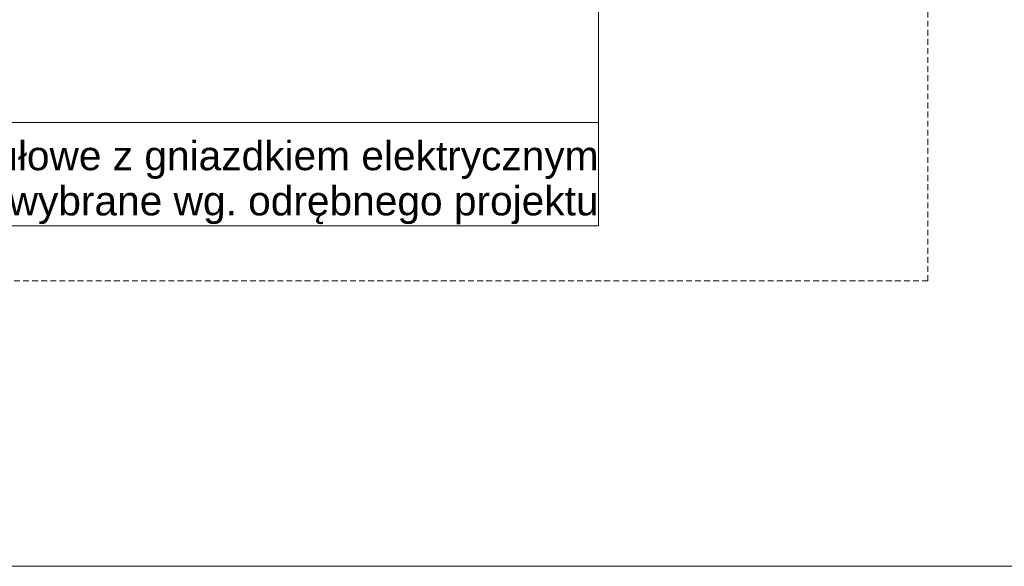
# Model space of a CAD drawing. Extents: x 180 to 9540, y 54 to 2910.
# Tile 58 of 82: x 7777 to 8623, y 60 to 529. Entities that reach past the tile are written whole.
import ezdxf
from ezdxf.xclip import XClip

# ---------------------------------------------------------------- set-up
doc = ezdxf.new("R2010")
doc.units = 0
doc.header["$MEASUREMENT"] = 0
doc.header["$XCLIPFRAME"] = 0
doc.linetypes.add('Przerywana długa', pattern=[78, 50, -28])
for name, color, linetype in [('810-G Ogólne', 7, 'Continuous'), ('820-G Rysunki Obrazki', 7, 'Continuous'), ('840-G Znaczniki ogólne', 7, 'Continuous')]:
    doc.layers.add(name, color=color, linetype=linetype)
doc.styles.add('STYL_AUTOMATYCZNY_3', font='arial.ttf')

# ---------------------------------------------------------------- blocks, each defined once
blk = doc.blocks.new('Rysunek_2_2', base_point=(4248.05, 809.8))
at = {"layer": '820-G Rysunki Obrazki', "color": 154, "linetype": 'Continuous', "lineweight": 13, "ltscale": 0.5}
for p, q in [((8274.18, 1029.58), (8274.18, 352.38)), ((8274.18, 440.95), (7532.46, 440.95)), ((8274.18, 352.38), (8274.18, 440.95)), ((7532.46, 352.38), (8274.18, 352.38)), ((8274.18, 352.38), (7532.46, 352.38))]:
    blk.add_line(p, q, dxfattribs=at)
at = {"layer": '820-G Rysunki Obrazki', "color": 154, "linetype": 'Continuous', "lineweight": 13, "insert": (8274.18, 353.73), "char_height": 25, "attachment_point": 9, "line_spacing_factor": 0.930913, "style": 'STYL_AUTOMATYCZNY_3'}
blk.add_mtext('\\A1;{\\pqr;\\fArial|b0|i0|c238|p0;\\W1.000000;Siedzisko \\fArial|b0|i0|c238|p0;\\W1.000000;modułowe z gniazdkiem elektrycznym\\P\\pqr;\\fArial|b0|i0|c238|p0;\\W1.000000;- wybrane wg. odrębnego projektu}', dxfattribs=at)

msp = doc.modelspace()

# ---------------------------------------------------------------- linework, layer by layer
at = {"layer": '810-G Ogólne', "color": 7, "linetype": 'Continuous', "lineweight": 13, "ltscale": 0.1}
for p, q in [((8540, 60), (180, 60)), ((8790, 60), (8540, 60))]:
    msp.add_line(p, q, dxfattribs=at)
at = {"layer": '840-G Znaczniki ogólne', "color": 8, "linetype": 'Przerywana długa', "lineweight": 13, "ltscale": 0.1}
msp.add_lwpolyline([(4133.62, 2650.02), (8557.15, 2650.02), (8557.15, 305.1), (4133.62, 305.1)], close=True, dxfattribs=at)

# ---------------------------------------------------------------- block references
at = {"layer": '820-G Rysunki Obrazki', "color": 7, "linetype": 'Continuous', "lineweight": 13, "ltscale": 0.1}
ref = msp.add_blockref('Rysunek_2_2', (4248.05, 809.8), dxfattribs=at)
XClip(ref).set_block_clipping_path([(4133.6196216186, 305.1003815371), (8557.1514411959, 2650.020916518)])

doc.saveas('drawing.dxf')
